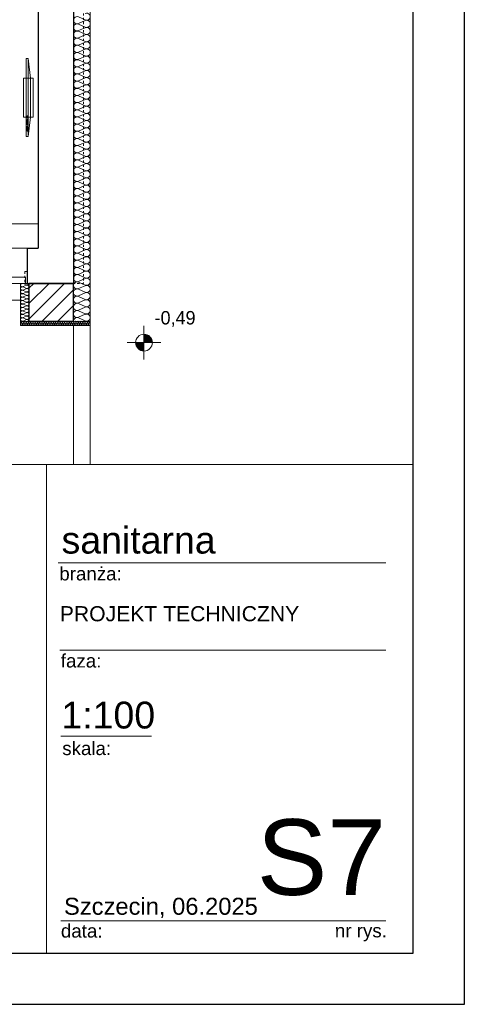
# Model space of a CAD drawing. Extents: x -220312 to -8310, y -91840 to 81907.
# Tile 38 of 128: x -164063 to -158770, y -18591 to -6879. Entities that reach past the tile are written whole.
import ezdxf

# ---------------------------------------------------------------- set-up
doc = ezdxf.new("R2010")
doc.units = 0
doc.header["$MEASUREMENT"] = 0
doc.set_wipeout_variables(frame=1)
doc.linetypes.add('Hidden Line', pattern=[50, 25, -25])
doc.layers.add('#kan_san-op', color=34, linetype='Continuous')
for name, color, linetype, lineweight in [('#ks', 34, 'Continuous', 30), ('Arch schody_Nr_Pióra__21', 7, 'Continuous', 9), ('ARCH TABELA_Nr_Pióra__21', 7, 'Continuous', 9), ('ARCH TABELA_Nr_Pióra__7', 7, 'Continuous', 13), ('Arch wykończenie_Nr_Pióra__46', 5, 'Continuous', 13), ('Arch ściany nośne_Nr_Pióra__21', 7, 'Continuous', 9), ('Arch ściany nośne_Nr_Pióra__27', 7, 'Continuous', 30), ('INWENT RZĘDNE_Nr_Pióra__21', 7, 'Continuous', 9), ('INWENT.ŚCIANY_Nr_Pióra__1', 7, 'Continuous', 25), ('INWENT.ŚCIANY_Nr_Pióra__101', 8, 'Continuous', 13), ('PODKŁAD', 252, 'Continuous', 35), ('RAMKA', 255, 'Continuous', 35)]:
    doc.layers.add(name, color=color, linetype=linetype, lineweight=lineweight)
for name, color, linetype, lineweight, true_color in [('Arch ocieplenie_Nr_Pióra__22', 7, 'Continuous', 9, 0x7f7f7f), ('Arch okna_Nr_Pióra__4', 7, 'Continuous', 9, 0x029e21), ('Arch wyposazenie_Nr_Pióra__9', 7, 'Continuous', 13, 0x3dad99)]:
    doc.layers.add(name, color=color, linetype=linetype, lineweight=lineweight, true_color=true_color)
doc.styles.add('GENERATED_STYLE_2', font='txt')
doc.styles.add('GENERATED_STYLE_9', font='arial.ttf')

# ---------------------------------------------------------------- blocks, each defined once
blk = doc.blocks.new('parter')
at = {"layer": 'Arch ściany nośne_Nr_Pióra__21', "linetype": 'Continuous'}
h = blk.add_hatch(dxfattribs=at)
h.set_pattern_fill('Common_Brick', color=252, style=0, pattern_type=2)
h.set_pattern_definition([(45, (0, 0), (-91.92388, 91.92388), [])])
h.paths.add_polyline_path([(-163952, -10015), (-163952, -10465), (-163422, -10465), (-163422, -10015)], flags=0)
at = {"layer": 'INWENT RZĘDNE_Nr_Pióra__21', "linetype": 'Continuous'}
for points in [[(-162583, -10720), (-162483, -10720), (-162491, -10682), (-162512, -10650), (-162545, -10628), (-162583, -10620)], [(-162583, -10720), (-162683, -10720), (-162675, -10759), (-162654, -10791), (-162621, -10813), (-162583, -10820)]]:
    blk.add_hatch(color=252, dxfattribs=at).paths.add_polyline_path(points, flags=0)
at = {"layer": 'Arch ocieplenie_Nr_Pióra__22', "color": 252, "linetype": 'Continuous'}
for p, q in [((-163363, -6846), (-163282, -6882)), ((-163282, -6889), (-163363, -6924)), ((-163363, -6931), (-163282, -6967)), ((-163282, -6974), (-163363, -7009)), ((-163363, -7017), (-163282, -7052)), ((-163282, -7059), (-163363, -7095)), ((-163363, -7102), (-163282, -7137)), ((-163282, -7144), (-163363, -7180)), ((-163363, -7187), (-163282, -7223)), ((-163282, -7230), (-163363, -7265)), ((-163363, -7272), (-163282, -7308)), ((-163282, -7315), (-163363, -7350)), ((-163363, -7358), (-163282, -7393)), ((-163282, -7400), (-163363, -7436)), ((-163363, -7443), (-163282, -7478)), ((-163282, -7485), (-163363, -7521)), ((-163363, -7528), (-163282, -7563)), ((-163282, -7571), (-163363, -7606)), ((-163363, -7613), (-163282, -7649)), ((-163282, -7656), (-163363, -7691)), ((-163363, -7698), (-163282, -7734)), ((-163282, -7741), (-163363, -7777)), ((-163363, -7784), (-163282, -7819)), ((-163282, -7826), (-163363, -7862)), ((-163363, -7869), (-163282, -7904)), ((-163282, -7912), (-163363, -7947)), ((-163363, -7954), (-163282, -7990)), ((-163282, -7997), (-163363, -8032)), ((-163363, -8039), (-163282, -8075)), ((-163282, -8082), (-163363, -8118)), ((-163363, -8125), (-163282, -8160)), ((-163282, -8167), (-163363, -8203)), ((-163363, -8210), (-163282, -8245)), ((-163282, -8253), (-163363, -8288)), ((-163363, -8295), (-163282, -8331)), ((-163282, -8338), (-163363, -8373)), ((-163363, -8380), (-163282, -8416)), ((-163282, -8423), (-163363, -8458)), ((-163363, -8466), (-163282, -8501)), ((-163282, -8508), (-163363, -8544)), ((-163363, -8551), (-163282, -8586)), ((-163282, -8593), (-163363, -8629)), ((-163363, -8636), (-163282, -8672)), ((-163282, -8679), (-163363, -8714)), ((-163363, -8721), (-163282, -8757)), ((-163282, -8764), (-163363, -8799)), ((-163363, -8807), (-163282, -8842)), ((-163282, -8849), (-163363, -8885)), ((-163363, -8892), (-163282, -8927)), ((-163282, -8934), (-163363, -8970)), ((-163363, -8977), (-163282, -9013)), ((-163282, -9020), (-163363, -9055)), ((-163363, -9062), (-163282, -9098)), ((-163282, -9105), (-163363, -9140)), ((-163363, -9148), (-163282, -9183)), ((-163282, -9190), (-163363, -9226)), ((-163363, -9233), (-163282, -9268)), ((-163282, -9275), (-163363, -9311)), ((-163363, -9318), (-163282, -9353)), ((-163282, -9361), (-163363, -9396)), ((-163363, -9403), (-163282, -9439)), ((-163282, -9446), (-163363, -9481)), ((-163363, -9488), (-163282, -9524)), ((-163282, -9531), (-163363, -9567)), ((-163363, -9574), (-163282, -9609)), ((-163282, -9616), (-163363, -9652)), ((-163363, -9659), (-163282, -9694)), ((-163282, -9702), (-163363, -9737)), ((-163363, -9744), (-163282, -9780)), ((-163282, -9787), (-163363, -9822)), ((-163363, -9829), (-163282, -9865)), ((-163282, -9872), (-163363, -9908)), ((-163363, -9915), (-163282, -9950)), ((-164023, -10017), (-163982, -10034)), ((-163982, -10037), (-164023, -10054)), ((-164023, -10058), (-163982, -10075)), ((-163282, -9957), (-163363, -9993)), ((-163363, -10000), (-163282, -10035)), ((-163282, -10043), (-163363, -10078)), ((-163982, -10078), (-164023, -10095)), ((-164023, -10099), (-163982, -10116)), ((-163982, -10119), (-164023, -10136)), ((-164023, -10140), (-163982, -10157)), ((-163982, -10160), (-164023, -10177)), ((-164023, -10181), (-163982, -10198)), ((-163363, -10085), (-163282, -10121)), ((-163282, -10128), (-163363, -10163)), ((-163363, -10170), (-163282, -10206)), ((-163982, -10201), (-164023, -10218)), ((-164023, -10221), (-163982, -10238)), ((-163982, -10242), (-164023, -10259)), ((-164023, -10262), (-163982, -10279)), ((-163982, -10283), (-164023, -10300)), ((-164023, -10303), (-163982, -10320)), ((-163282, -10213), (-163363, -10248)), ((-163363, -10256), (-163282, -10291)), ((-163282, -10298), (-163363, -10334)), ((-163982, -10324), (-164023, -10341)), ((-164023, -10344), (-163982, -10361)), ((-163982, -10365), (-164023, -10382)), ((-164023, -10385), (-163982, -10402)), ((-163982, -10406), (-164023, -10423)), ((-163363, -10341), (-163282, -10376)), ((-163282, -10383), (-163363, -10419)), ((-164051, -10500), (-164043, -10480)), ((-164041, -10480), (-164032, -10500)), ((-164030, -10500), (-164021, -10480)), ((-164023, -10426), (-163982, -10443)), ((-163982, -10446), (-164023, -10463)), ((-164020, -10480), (-164011, -10500)), ((-164009, -10500), (-164000, -10480)), ((-163998, -10480), (-163989, -10500)), ((-163988, -10500), (-163979, -10480)), ((-163977, -10480), (-163968, -10500)), ((-163966, -10500), (-163958, -10480)), ((-163956, -10480), (-163947, -10500)), ((-163945, -10500), (-163936, -10480)), ((-163934, -10480), (-163926, -10500)), ((-163924, -10500), (-163915, -10480)), ((-163913, -10480), (-163904, -10500)), ((-163903, -10500), (-163894, -10480)), ((-163892, -10480), (-163883, -10500)), ((-163881, -10500), (-163872, -10480)), ((-163871, -10480), (-163862, -10500)), ((-163860, -10500), (-163851, -10480)), ((-163849, -10480), (-163840, -10500)), ((-163839, -10500), (-163830, -10480)), ((-163828, -10480), (-163819, -10500)), ((-163817, -10500), (-163809, -10480)), ((-163807, -10480), (-163798, -10500)), ((-163796, -10500), (-163787, -10480)), ((-163785, -10480), (-163777, -10500)), ((-163775, -10500), (-163766, -10480)), ((-163764, -10480), (-163755, -10500)), ((-163754, -10500), (-163745, -10480)), ((-163743, -10480), (-163734, -10500)), ((-163732, -10500), (-163723, -10480)), ((-163722, -10480), (-163713, -10500)), ((-163711, -10500), (-163702, -10480)), ((-163700, -10480), (-163691, -10500)), ((-163690, -10500), (-163681, -10480)), ((-163679, -10480), (-163670, -10500)), ((-163668, -10500), (-163660, -10480)), ((-163658, -10480), (-163649, -10500)), ((-163647, -10500), (-163638, -10480)), ((-163636, -10480), (-163628, -10500)), ((-163626, -10500), (-163617, -10480)), ((-163615, -10480), (-163606, -10500)), ((-163605, -10500), (-163596, -10480)), ((-163594, -10480), (-163585, -10500)), ((-163583, -10500), (-163574, -10480)), ((-163573, -10480), (-163564, -10500)), ((-163562, -10500), (-163553, -10480)), ((-163551, -10480), (-163543, -10500)), ((-163541, -10500), (-163532, -10480)), ((-163530, -10480), (-163521, -10500)), ((-163519, -10500), (-163511, -10480)), ((-163509, -10480), (-163500, -10500)), ((-163498, -10500), (-163489, -10480)), ((-163488, -10480), (-163479, -10500)), ((-163477, -10500), (-163468, -10480)), ((-163466, -10480), (-163457, -10500)), ((-163456, -10500), (-163447, -10480)), ((-163445, -10480), (-163436, -10500)), ((-163434, -10500), (-163425, -10480)), ((-163424, -10480), (-163415, -10500)), ((-163413, -10500), (-163404, -10480)), ((-163402, -10480), (-163394, -10500)), ((-163392, -10500), (-163383, -10480)), ((-163381, -10480), (-163372, -10500)), ((-163370, -10500), (-163362, -10480)), ((-163363, -10426), (-163282, -10462)), ((-163360, -10480), (-163351, -10500)), ((-163349, -10500), (-163340, -10480)), ((-163339, -10480), (-163330, -10500)), ((-163328, -10500), (-163319, -10480)), ((-163317, -10480), (-163308, -10500)), ((-163307, -10500), (-163298, -10480)), ((-163296, -10480), (-163287, -10500)), ((-163285, -10500), (-163276, -10480)), ((-163275, -10480), (-163266, -10500)), ((-163264, -10500), (-163255, -10480)), ((-163253, -10480), (-163245, -10500)), ((-163243, -10500), (-163234, -10480)), ((-163232, -10480), (-163223, -10500))]:
    blk.add_line(p, q, dxfattribs=at)
for centre, major_axis, ratio, start_param, end_param in [((-163380, -6885), (0, -42.6), 0.998042, 2.7288, 6.695979), ((-163265, -6843), (0, -42.6), 0.998042, 5.870392, 9.837571), ((-163265, -6928), (0, -42.6), 0.998042, 5.870392, 9.837571), ((-163380, -6970), (0, -42.6), 0.998042, 2.7288, 6.695979), ((-163380, -7056), (0, -42.6), 0.998042, 2.7288, 6.695979), ((-163265, -7013), (0, -42.6), 0.998042, 5.870392, 9.837571), ((-163380, -7141), (0, -42.6), 0.998042, 2.7288, 6.695979), ((-163265, -7098), (0, -42.6), 0.998042, 5.870392, 9.837571), ((-163265, -7183), (0, -42.6), 0.998042, 5.870392, 9.837571), ((-163380, -7226), (0, -42.6), 0.998042, 2.7288, 6.695979), ((-163265, -7269), (0, -42.6), 0.998042, 5.870392, 9.837571), ((-163380, -7311), (0, -42.6), 0.998042, 2.7288, 6.695979), ((-163380, -7397), (0, -42.6), 0.998042, 2.7288, 6.695979), ((-163265, -7354), (0, -42.6), 0.998042, 5.870392, 9.837571), ((-163380, -7482), (0, -42.6), 0.998042, 2.7288, 6.695979), ((-163265, -7439), (0, -42.6), 0.998042, 5.870392, 9.837571), ((-163265, -7524), (0, -42.6), 0.998042, 5.870392, 9.837571), ((-163380, -7567), (0, -42.6), 0.998042, 2.7288, 6.695979), ((-163380, -7652), (0, -42.6), 0.998042, 2.7288, 6.695979), ((-163265, -7610), (0, -42.6), 0.998042, 5.870392, 9.837571), ((-163380, -7738), (0, -42.6), 0.998042, 2.7288, 6.695979), ((-163265, -7695), (0, -42.6), 0.998042, 5.870392, 9.837571), ((-163380, -7823), (0, -42.6), 0.998042, 2.7288, 6.695979), ((-163265, -7780), (0, -42.6), 0.998042, 5.870392, 9.837571), ((-163265, -7865), (0, -42.6), 0.998042, 5.870392, 9.837571), ((-163380, -7908), (0, -42.6), 0.998042, 2.7288, 6.695979), ((-163380, -7993), (0, -42.6), 0.998042, 2.7288, 6.695979), ((-163265, -7951), (0, -42.6), 0.998042, 5.870392, 9.837571), ((-163380, -8078), (0, -42.6), 0.998042, 2.7288, 6.695979), ((-163265, -8036), (0, -42.6), 0.998042, 5.870392, 9.837571), ((-163265, -8121), (0, -42.6), 0.998042, 5.870392, 9.837571), ((-163380, -8164), (0, -42.6), 0.998042, 2.7288, 6.695979), ((-163265, -8206), (0, -42.6), 0.998042, 5.870392, 9.837571), ((-163380, -8249), (0, -42.6), 0.998042, 2.7288, 6.695979), ((-163380, -8334), (0, -42.6), 0.998042, 2.7288, 6.695979), ((-163265, -8292), (0, -42.6), 0.998042, 5.870392, 9.837571), ((-163380, -8419), (0, -42.6), 0.998042, 2.7288, 6.695979), ((-163265, -8377), (0, -42.6), 0.998042, 5.870392, 9.837571), ((-163265, -8462), (0, -42.6), 0.998042, 5.870392, 9.837571), ((-163380, -8505), (0, -42.6), 0.998042, 2.7288, 6.695979), ((-163380, -8590), (0, -42.6), 0.998042, 2.7288, 6.695979), ((-163265, -8547), (0, -42.6), 0.998042, 5.870392, 9.837571), ((-163380, -8675), (0, -42.6), 0.998042, 2.7288, 6.695979), ((-163265, -8633), (0, -42.6), 0.998042, 5.870392, 9.837571), ((-163380, -8760), (0, -42.6), 0.998042, 2.7288, 6.695979), ((-163265, -8718), (0, -42.6), 0.998042, 5.870392, 9.837571), ((-163265, -8803), (0, -42.6), 0.998042, 5.870392, 9.837571), ((-163380, -8846), (0, -42.6), 0.998042, 2.7288, 6.695979), ((-163380, -8931), (0, -42.6), 0.998042, 2.7288, 6.695979), ((-163265, -8888), (0, -42.6), 0.998042, 5.870392, 9.837571), ((-163380, -9016), (0, -42.6), 0.998042, 2.7288, 6.695979), ((-163265, -8973), (0, -42.6), 0.998042, 5.870392, 9.837571), ((-163265, -9059), (0, -42.6), 0.998042, 5.870392, 9.837571), ((-163380, -9101), (0, -42.6), 0.998042, 2.7288, 6.695979), ((-163265, -9144), (0, -42.6), 0.998042, 5.870392, 9.837571), ((-163380, -9187), (0, -42.6), 0.998042, 2.7288, 6.695979), ((-163380, -9272), (0, -42.6), 0.998042, 2.7288, 6.695979), ((-163265, -9229), (0, -42.6), 0.998042, 5.870392, 9.837571), ((-163380, -9357), (0, -42.6), 0.998042, 2.7288, 6.695979), ((-163265, -9314), (0, -42.6), 0.998042, 5.870392, 9.837571), ((-163265, -9400), (0, -42.6), 0.998042, 5.870392, 9.837571), ((-163380, -9442), (0, -42.6), 0.998042, 2.7288, 6.695979), ((-163380, -9528), (0, -42.6), 0.998042, 2.7288, 6.695979), ((-163265, -9485), (0, -42.6), 0.998042, 5.870392, 9.837571), ((-163380, -9613), (0, -42.6), 0.998042, 2.7288, 6.695979), ((-163265, -9570), (0, -42.6), 0.998042, 5.870392, 9.837571), ((-163380, -9698), (0, -42.6), 0.998042, 2.7288, 6.695979), ((-163265, -9655), (0, -42.6), 0.998042, 5.870392, 9.837571), ((-163265, -9741), (0, -42.6), 0.998042, 5.870392, 9.837571), ((-163380, -9783), (0, -42.6), 0.998042, 2.7288, 6.695979), ((-163380, -9868), (0, -42.6), 0.998042, 2.7288, 6.695979), ((-163265, -9826), (0, -42.6), 0.998042, 5.870392, 9.837571), ((-163380, -9954), (0, -42.6), 0.998042, 2.7288, 6.695979), ((-163265, -9911), (0, -42.6), 0.998042, 5.870392, 9.837571), ((-163265, -9996), (0, -42.6), 0.998042, 5.870392, 9.837571), ((-164031, -10036), (21.3, 0), 0.961761, 1.158003, 5.125183), ((-164031, -10077), (21.3, 0), 0.961761, 1.158003, 5.125183), ((-163974, -10015), (21.3, 0), 0.961761, 4.299596, 6.283185), ((-163974, -10056), (21.3, 0), 0.961761, 4.299595, 8.266774), ((-163380, -10039), (0, -42.6), 0.998042, 2.7288, 6.695979), ((-163265, -10082), (0, -42.6), 0.998042, 5.870392, 9.837571), ((-164031, -10117), (21.3, 0), 0.961761, 1.158003, 5.125183), ((-164031, -10158), (21.3, 0), 0.961761, 1.158003, 5.125183), ((-164031, -10199), (21.3, 0), 0.961761, 1.158003, 5.125183), ((-163974, -10097), (21.3, 0), 0.961761, 4.299595, 8.266774), ((-163974, -10138), (21.3, 0), 0.961761, 4.299595, 8.266774), ((-163974, -10179), (21.3, 0), 0.961761, 4.299595, 8.266774), ((-163380, -10124), (0, -42.6), 0.998042, 2.7288, 6.695979), ((-163380, -10209), (0, -42.6), 0.998042, 2.7288, 6.695979), ((-163265, -10167), (0, -42.6), 0.998042, 5.870392, 9.837571), ((-164031, -10240), (21.3, 0), 0.961761, 1.158003, 5.125183), ((-164031, -10281), (21.3, 0), 0.961761, 1.158003, 5.125183), ((-164031, -10322), (21.3, 0), 0.961761, 1.158003, 5.125183), ((-163974, -10220), (21.3, 0), 0.961761, 4.299595, 8.266774), ((-163974, -10261), (21.3, 0), 0.961761, 4.299595, 8.266774), ((-163974, -10302), (21.3, 0), 0.961761, 4.299595, 8.266774), ((-163380, -10295), (0, -42.6), 0.998042, 2.7288, 6.695979), ((-163265, -10252), (0, -42.6), 0.998042, 5.870392, 9.837571), ((-163265, -10337), (0, -42.6), 0.998042, 5.870392, 9.837571), ((-164031, -10363), (21.3, 0), 0.961761, 1.158003, 5.125183), ((-164031, -10404), (21.3, 0), 0.961761, 1.158003, 5.125183), ((-164031, -10445), (21.3, 0), 0.961761, 1.158003, 5.125183), ((-163974, -10342), (21.3, 0), 0.961761, 4.299595, 8.266774), ((-163974, -10383), (21.3, 0), 0.961761, 4.299595, 8.266774), ((-163974, -10424), (21.3, 0), 0.961761, 4.299595, 8.266774), ((-163380, -10380), (0, -42.6), 0.998042, 2.7288, 6.695979), ((-163380, -10465), (0, -42.6), 0.998042, 2.7288, 4.712389), ((-163265, -10423), (0, -42.6), 0.998042, 5.870392, 9.837571), ((-164042, -10505), (10.6, 0), 0.999328, 2.728799, 6.695979), ((-164052, -10476), (10.6, 0), 0.999328, 5.870392, 7.853982), ((-164031, -10476), (10.6, 0), 0.999328, 5.870392, 9.837571), ((-164020, -10505), (10.6, 0), 0.999328, 2.728799, 6.695979), ((-164010, -10476), (10.6, 0), 0.999328, 5.870392, 9.837571), ((-163999, -10505), (10.6, 0), 0.999328, 2.728799, 6.695979), ((-163989, -10476), (10.6, 0), 0.999328, 5.870392, 9.837571), ((-163978, -10505), (10.6, 0), 0.999328, 2.728799, 6.695979), ((-163974, -10465), (21.3, 0), 0.961761, 0, 1.983589), ((-163967, -10476), (10.6, 0), 0.999328, 5.870392, 9.837571), ((-163957, -10505), (10.6, 0), 0.999328, 2.728799, 6.695979), ((-163946, -10476), (10.6, 0), 0.999328, 5.870392, 9.837571), ((-163935, -10505), (10.6, 0), 0.999328, 2.728799, 6.695979), ((-163925, -10476), (10.6, 0), 0.999328, 5.870392, 9.837571), ((-163914, -10505), (10.6, 0), 0.999328, 2.728799, 6.695979), ((-163903, -10476), (10.6, 0), 0.999328, 5.870392, 9.837571), ((-163893, -10505), (10.6, 0), 0.999328, 2.728799, 6.695979), ((-163882, -10476), (10.6, 0), 0.999328, 5.870392, 9.837571), ((-163871, -10505), (10.6, 0), 0.999328, 2.728799, 6.695979), ((-163861, -10476), (10.6, 0), 0.999328, 5.870392, 9.837571), ((-163850, -10505), (10.6, 0), 0.999328, 2.728799, 6.695979), ((-163840, -10476), (10.6, 0), 0.999328, 5.870392, 9.837571), ((-163829, -10505), (10.6, 0), 0.999328, 2.728799, 6.695979), ((-163818, -10476), (10.6, 0), 0.999328, 5.870392, 9.837571), ((-163808, -10505), (10.6, 0), 0.999328, 2.728799, 6.695979), ((-163797, -10476), (10.6, 0), 0.999328, 5.870392, 9.837571), ((-163786, -10505), (10.6, 0), 0.999328, 2.728799, 6.695979), ((-163776, -10476), (10.6, 0), 0.999328, 5.870392, 9.837571), ((-163765, -10505), (10.6, 0), 0.999328, 2.728799, 6.695979), ((-163754, -10476), (10.6, 0), 0.999328, 5.870392, 9.837571), ((-163744, -10505), (10.6, 0), 0.999328, 2.728799, 6.695979), ((-163733, -10476), (10.6, 0), 0.999328, 5.870392, 9.837571), ((-163723, -10505), (10.6, 0), 0.999328, 2.728799, 6.695979), ((-163712, -10476), (10.6, 0), 0.999328, 5.870392, 9.837571), ((-163701, -10505), (10.6, 0), 0.999328, 2.728799, 6.695979), ((-163691, -10476), (10.6, 0), 0.999328, 5.870392, 9.837571), ((-163680, -10505), (10.6, 0), 0.999328, 2.728799, 6.695979), ((-163669, -10476), (10.6, 0), 0.999328, 5.870392, 9.837571), ((-163659, -10505), (10.6, 0), 0.999328, 2.728799, 6.695979), ((-163648, -10476), (10.6, 0), 0.999328, 5.870392, 9.837571), ((-163637, -10505), (10.6, 0), 0.999328, 2.728799, 6.695979), ((-163627, -10476), (10.6, 0), 0.999328, 5.870392, 9.837571), ((-163616, -10505), (10.6, 0), 0.999328, 2.728799, 6.695979), ((-163605, -10476), (10.6, 0), 0.999328, 5.870392, 9.837571), ((-163595, -10505), (10.6, 0), 0.999328, 2.728799, 6.695979), ((-163584, -10476), (10.6, 0), 0.999328, 5.870392, 9.837571), ((-163574, -10505), (10.6, 0), 0.999328, 2.728799, 6.695979), ((-163563, -10476), (10.6, 0), 0.999328, 5.870392, 9.837571), ((-163552, -10505), (10.6, 0), 0.999328, 2.728799, 6.695979), ((-163542, -10476), (10.6, 0), 0.999328, 5.870392, 9.837571), ((-163531, -10505), (10.6, 0), 0.999328, 2.728799, 6.695979), ((-163520, -10476), (10.6, 0), 0.999328, 5.870392, 9.837571), ((-163510, -10505), (10.6, 0), 0.999328, 2.728799, 6.695979), ((-163499, -10476), (10.6, 0), 0.999328, 5.870392, 9.837571), ((-163488, -10505), (10.6, 0), 0.999328, 2.728799, 6.695979), ((-163478, -10476), (10.6, 0), 0.999328, 5.870392, 9.837571), ((-163467, -10505), (10.6, 0), 0.999328, 2.728799, 6.695979), ((-163456, -10476), (10.6, 0), 0.999328, 5.870392, 9.837571), ((-163446, -10505), (10.6, 0), 0.999328, 2.728799, 6.695979), ((-163435, -10476), (10.6, 0), 0.999328, 5.870392, 9.837571), ((-163425, -10505), (10.6, 0), 0.999328, 2.728799, 6.695979), ((-163414, -10476), (10.6, 0), 0.999328, 5.870392, 9.837571), ((-163403, -10505), (10.6, 0), 0.999328, 2.728799, 6.695979), ((-163393, -10476), (10.6, 0), 0.999328, 5.870392, 9.837571), ((-163382, -10505), (10.6, 0), 0.999328, 2.728799, 6.695979), ((-163371, -10476), (10.6, 0), 0.999328, 5.870392, 9.837571), ((-163361, -10505), (10.6, 0), 0.999328, 2.728799, 6.695979), ((-163350, -10476), (10.6, 0), 0.999328, 5.870392, 9.837571), ((-163339, -10505), (10.6, 0), 0.999328, 2.728799, 6.695979), ((-163329, -10476), (10.6, 0), 0.999328, 5.870392, 9.837571), ((-163318, -10505), (10.6, 0), 0.999328, 2.728799, 6.695979), ((-163308, -10476), (10.6, 0), 0.999328, 5.870392, 9.837571), ((-163297, -10505), (10.6, 0), 0.999328, 2.728799, 6.695979), ((-163286, -10476), (10.6, 0), 0.999328, 5.870392, 9.837571), ((-163276, -10505), (10.6, 0), 0.999328, 2.728799, 6.695979), ((-163265, -10476), (10.6, 0), 0.999328, 5.870392, 9.837571), ((-163254, -10505), (10.6, 0), 0.999328, 2.728799, 6.695979), ((-163244, -10476), (10.6, 0), 0.999328, 5.870392, 9.837571), ((-163233, -10505), (10.6, 0), 0.999328, 2.728799, 6.695979), ((-163222, -10476), (10.6, 0), 0.999328, 1.570796, 3.554385)]:
    blk.add_ellipse(centre, major_axis=major_axis, ratio=ratio, start_param=start_param, end_param=end_param, dxfattribs=at)
at = {"layer": 'Arch okna_Nr_Pióra__4', "color": 252, "linetype": 'Continuous'}
for p, q in [((-166432, -9595), (-163972, -9595)), ((-166432, -9940), (-163992, -9940)), ((-163992, -10015), (-163992, -9940)), ((-166432, -10015), (-163992, -10015)), ((-166392, -10215), (-164052, -10215))]:
    blk.add_line(p, q, dxfattribs=at)
at = {"layer": 'Arch schody_Nr_Pióra__21', "color": 252, "linetype": 'Continuous'}
for p, q in [((-163422, -10515), (-163422, -17665)), ((-163222, -10515), (-163222, -17865)), ((-167852, -17665), (-163422, -17665)), ((-167852, -17865), (-163222, -17865))]:
    blk.add_line(p, q, dxfattribs=at)
at = {"layer": 'Arch wykończenie_Nr_Pióra__46', "color": 252, "linetype": 'Continuous'}
for p, q in [((-163222, -3305), (-163222, -10515)), ((-164052, -10515), (-164052, -10015)), ((-163222, -10515), (-164052, -10515))]:
    blk.add_line(p, q, dxfattribs=at)
at = {"layer": 'Arch wyposazenie_Nr_Pióra__9', "color": 252, "linetype": 'Continuous'}
for p, q in [((-163842, -6305), (-163842, -9305)), ((-163960, -7342), (-163985, -7342)), ((-163985, -7342), (-163985, -8268)), ((-163935, -7574), (-163960, -7342)), ((-163960, -7342), (-163960, -8268)), ((-163902, -7574), (-164018, -7574)), ((-164018, -7574), (-164018, -8037)), ((-163935, -8037), (-163935, -7574)), ((-163902, -8037), (-163902, -7574)), ((-164018, -8037), (-163902, -8037)), ((-163975, -8052), (-163975, -8021)), ((-163975, -8021), (-163969, -8021)), ((-163969, -8052), (-163975, -8052)), ((-163975, -8067), (-163969, -8067)), ((-163975, -8129), (-163975, -8067)), ((-163969, -8021), (-163969, -8052)), ((-163969, -8067), (-163969, -8129)), ((-163960, -8268), (-163935, -8037)), ((-163969, -8129), (-163975, -8129)), ((-163975, -8206), (-163975, -8145)), ((-163975, -8145), (-163969, -8145)), ((-163969, -8145), (-163969, -8206)), ((-163985, -8268), (-163960, -8268)), ((-163969, -8206), (-163975, -8206)), ((-163842, -9305), (-164182, -9305))]:
    blk.add_line(p, q, dxfattribs=at)
at = {"layer": 'Arch ściany nośne_Nr_Pióra__27', "color": 252, "linetype": 'Continuous'}
for p, q in [((-163422, -10015), (-163952, -10015)), ((-163952, -10015), (-163952, -10465)), ((-163422, -10465), (-163422, -10015)), ((-163952, -10465), (-163422, -10465))]:
    blk.add_line(p, q, dxfattribs=at)
at = {"layer": 'INWENT RZĘDNE_Nr_Pióra__21', "color": 252, "linetype": 'Continuous'}
for p, q in [((-162583, -10920), (-162583, -10520)), ((-162783, -10720), (-162383, -10720))]:
    blk.add_line(p, q, dxfattribs=at)
blk.add_circle((-162583, -10720), 100, dxfattribs=at)
at = {"layer": 'INWENT.ŚCIANY_Nr_Pióra__1', "color": 252, "linetype": 'Continuous'}
for p, q in [((-163422, -3355), (-163422, -10015)), ((-163842, -3945), (-163842, -9595)), ((-163972, -9595), (-163972, -10015)), ((-163972, -9595), (-163842, -9595)), ((-163972, -10015), (-163422, -10015))]:
    blk.add_line(p, q, dxfattribs=at)
at = {"layer": 'INWENT.ŚCIANY_Nr_Pióra__101', "color": 252, "linetype": 'Hidden Line'}
for p, q in [((-163302, 2645), (-163302, -10015)), ((-164002, -9875), (-163972, -9875)), ((-164002, -9875), (-164002, -10015)), ((-164002, -10015), (-163972, -10015)), ((-163302, -10015), (-163422, -10015))]:
    blk.add_line(p, q, dxfattribs=at)
at = {"layer": 'INWENT RZĘDNE_Nr_Pióra__21', "color": 252, "insert": (-162457, -10534), "char_height": 160, "attachment_point": 7, "style": 'GENERATED_STYLE_2'}
blk.add_mtext('{-0,49}', dxfattribs=at)
blk = doc.blocks.new('A$C382C6C0C')
at = {"layer": '#ks', "color": 7, "lineweight": -3}
for p, q in [((3951.5, -2909), (3951.5, 61)), ((3890.5, -2848), (3890.5, 0)), ((0, -2848), (3890.5, -2848)), ((-248.5, -2909), (3951.5, -2909))]:
    blk.add_line(p, q, dxfattribs=at)
blk = doc.blocks.new('A$C689C700D')
at = {"layer": '#ks', "color": 1, "lineweight": 35, "xscale": 10, "yscale": 10, "zscale": 10}
blk.add_blockref('A$C382C6C0C', (-37653, 28364), dxfattribs=at)

msp = doc.modelspace()

# ---------------------------------------------------------------- block references
at = {"layer": 'PODKŁAD'}
msp.add_blockref('parter', (0, 0), dxfattribs=at)

# ---------------------------------------------------------------- next in the draw order: wipeouts: each hides what was drawn before it
at = {"ltscale": 10}
msp.add_wipeout([(-176880, -12170), (-159380, -12170), (-159380, -17981), (-176880, -17981)], dxfattribs=at).dxf.layer = '#kan_san-op'

# ---------------------------------------------------------------- next in the draw order: linework, layer by layer
at = {"layer": 'ARCH TABELA_Nr_Pióra__21', "linetype": 'Continuous'}
for p, q in [((-176880, -12170), (-159380, -12170)), ((-163742, -12170), (-163742, -17981)), ((-159380, -12170), (-159380, -17981)), ((-163603, -13340), (-159703, -13340)), ((-163585, -14380), (-159703, -14380)), ((-163573, -15403), (-162494, -15403)), ((-163573, -17599), (-161292, -17599)), ((-161292, -17599), (-159703, -17599)), ((-159380, -17981), (-171987, -17981))]:
    msp.add_line(p, q, dxfattribs=at)

# ---------------------------------------------------------------- next in the draw order: texts
at = {"layer": 'ARCH TABELA_Nr_Pióra__7', "linetype": 'Continuous', "style": 'GENERATED_STYLE_9'}
for s, insert, char_height, attachment_point in [('sanitarna', (-163564, -12910), 319.2, 1), ('{branża:}', (-163591, -13389), 159.6, 1), ('{faza:}', (-163573, -14425), 159.6, 1), ('{1:100}', (-163566, -14991), 319.2, 1), ('{skala:}', (-163556, -15467), 159.6, 1), ('S7', (-159703, -16390), 900, 3), ('Szczecin, 06.2025', (-163535, -17324), 202.13, 1), ('{data:}', (-163572, -17638), 159.6, 1), ('{nr rys.}', (-160311, -17635), 159.6, 1)]:
    msp.add_mtext(s, dxfattribs=dict(at, insert=insert, char_height=char_height, attachment_point=attachment_point))

# ---------------------------------------------------------------- next in the draw order: wipeouts: each hides what was drawn before it
at = {"ltscale": 10}
msp.add_wipeout([(-200770, 11109), (-198285, 10499), (-198285, -17981), (-159380, -17981), (-158770, -18591), (-200770, -18591)], dxfattribs=at).dxf.layer = '#kan_san-op'

# ---------------------------------------------------------------- next in the draw order: block references
at = {"layer": 'RAMKA'}
msp.add_blockref('A$C689C700D', (-160632, -17865), dxfattribs=at)

# ---------------------------------------------------------------- next in the draw order: texts
at = {"layer": 'ARCH TABELA_Nr_Pióra__7', "linetype": 'Continuous', "insert": (-163585, -13855), "char_height": 180, "attachment_point": 1, "line_spacing_factor": 0.923713, "style": 'GENERATED_STYLE_9'}
msp.add_mtext('PROJEKT TECHNICZNY', dxfattribs=at)

doc.saveas('drawing.dxf')
